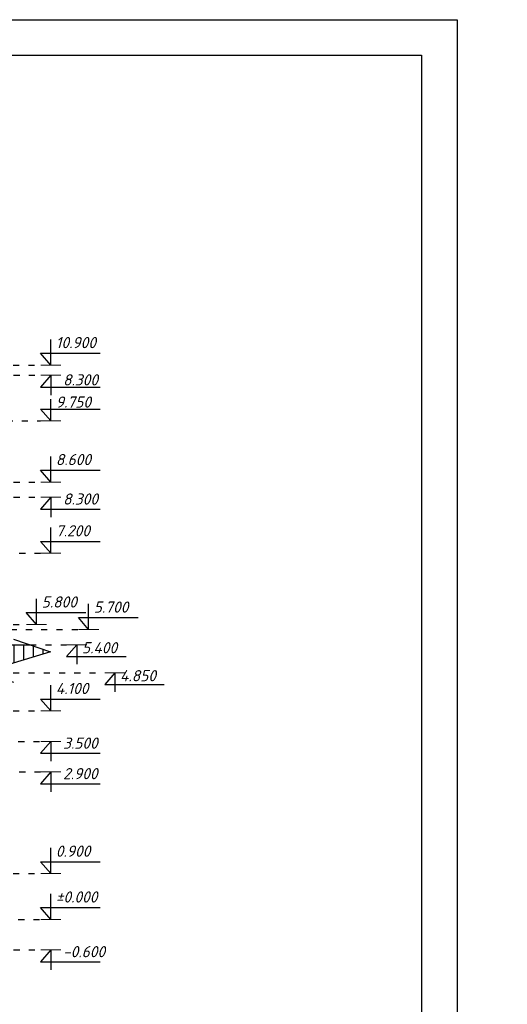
# Model space of a CAD drawing. Header units: millimetres. Extents: x 1112040 to 6903494, y -332921 to -150905.
# Tile 118 of 153: x 1915460 to 1925039, y -231597 to -212238. Entities that reach past the tile are written whole.
import ezdxf

# ---------------------------------------------------------------- set-up
doc = ezdxf.new("R2010")
doc.units = ezdxf.units.MM
doc.linetypes.add('ACAD_ISO03W100', pattern=[30, 12, -18])
doc.styles.get("Standard").update_dxf_attribs({"font": 'isocpeui.ttf'})
doc.styles.add('Tahoma', font='tahoma.ttf')

msp = doc.modelspace()

# ---------------------------------------------------------------- hatches: boundary and pattern name
h = msp.add_hatch()
h.set_pattern_fill('ANSI31', color=1, scale=60, angle=45, style=0)
h.set_pattern_definition([(90, (1883536.28, -187178.82), (-190.5, 4e-14), [])])
h.paths.add_polyline_path([(1900450.9, -219228.1), (1890212.6, -219228.1), (1890212.6, -220662.2), (1892031.8, -221128.1), (1893031.8, -221128.1)])
h.paths.add_polyline_path([(1901231.8, -220128.1), (1904631.8, -221128.1), (1909431.8, -221128.1), (1901231.8, -219028.1), (1893031.8, -221128.1), (1897831.8, -221128.1)])
h.paths.add_polyline_path([(1901231.8, -220128.1), (1897831.8, -221128.1), (1904631.8, -221128.1)])
h.paths.add_polyline_path([(1915339.5, -219228.1), (1902012.8, -219228.1), (1909431.8, -221128.1), (1915339.5, -221128.1)])
h.paths.add_polyline_path([(1914745, -225066.6), (1916067.3, -224665.4), (1915664.9, -224528.1), (1908631.8, -224528.1), (1908631.8, -224678.1), (1903831.8, -224678.1), (1903831.8, -224828.1), (1902818.5, -224828.1), (1904631.8, -225628.1), (1913431.8, -225628.1), (1915128.1, -225193.7)])
h.paths.add_polyline_path([(1899645.2, -224828.1), (1898631.8, -224828.1), (1898631.8, -224678.1), (1893831.8, -224678.1), (1893831.8, -224528.1), (1891231.8, -224528.1), (1891231.8, -224828.1), (1895031.8, -225628.1), (1897831.8, -225628.1)])

# ---------------------------------------------------------------- linework, layer by layer
for p, q in [((1916068.7, -219028.1), (1916068.7, -218523.6)), ((1915868.5, -218794.9), (1917038.3, -218794.9)), ((1916068.7, -219028.1), (1915868.5, -218794.9)), ((1916068.7, -219228.1), (1915868.5, -219461.2)), ((1916068.7, -219228.1), (1916068.7, -219617.7)), ((1915868.5, -219461.2), (1917038.3, -219461.2)), ((1916068.7, -220128.1), (1916068.7, -219698.4)), ((1915868.5, -219894.9), (1917038.3, -219894.9)), ((1916068.7, -220128.1), (1915868.5, -219894.9)), ((1916068.7, -221328.1), (1916068.7, -220823.6)), ((1915868.5, -221094.9), (1917038.3, -221094.9)), ((1916068.7, -221328.1), (1915868.5, -221094.9)), ((1916068.7, -221628.1), (1915868.5, -221861.2)), ((1916068.7, -221628.1), (1916068.7, -222017.7)), ((1915868.5, -221861.2), (1917038.3, -221861.2)), ((1916068.7, -222728.1), (1916068.7, -222223.6)), ((1915868.5, -222494.9), (1917038.3, -222494.9)), ((1916068.7, -222728.1), (1915868.5, -222494.9)), ((1915790.2, -224128.1), (1915790.2, -223623.6)), ((1916814.5, -224228.1), (1916814.5, -223723.6)), ((1915590, -223894.9), (1916759.8, -223894.9)), ((1915790.2, -224128.1), (1915590, -223894.9)), ((1916614.3, -223994.9), (1917784.1, -223994.9)), ((1916814.5, -224228.1), (1916614.3, -223994.9)), ((1908631.8, -224528.1), (1915664.9, -224528.1)), ((1916582.1, -224528.1), (1916381.9, -224761.2)), ((1916582.1, -224528.1), (1916582.1, -224906.7)), ((1916381.9, -224761.2), (1917551.7, -224761.2)), ((1917329.4, -225078.1), (1917129.3, -225311.2)), ((1917329.4, -225078.1), (1917329.4, -225456.7)), ((1916068.7, -225828.1), (1916068.7, -225323.6)), ((1917129.3, -225311.2), (1918299.1, -225311.2)), ((1915868.5, -225594.9), (1917038.3, -225594.9)), ((1916068.7, -225828.1), (1915868.5, -225594.9)), ((1916068.7, -226428.1), (1915868.5, -226661.2)), ((1916068.7, -226428.1), (1916068.7, -226817.7)), ((1915868.5, -226661.2), (1917038.3, -226661.2)), ((1916068.7, -227028.1), (1915868.5, -227261.2)), ((1916068.7, -227028.1), (1916068.7, -227417.7)), ((1915868.5, -227261.2), (1917038.3, -227261.2)), ((1916068.7, -229028.1), (1916068.7, -228523.6)), ((1915868.5, -228794.9), (1917038.3, -228794.9)), ((1916068.7, -229028.1), (1915868.5, -228794.9)), ((1916068.7, -229928.1), (1916068.7, -229423.6)), ((1915868.5, -229694.9), (1917038.3, -229694.9)), ((1916068.7, -229928.1), (1915868.5, -229694.9)), ((1916068.7, -230528.1), (1915868.5, -230761.2)), ((1916068.7, -230528.1), (1916068.7, -230917.7)), ((1915868.5, -230761.2), (1917038.3, -230761.2))]:
    msp.add_line(p, q)
at = {"color": 6, "linetype": 'ACAD_ISO03W100', "ltscale": 10}
for p, q in [((1901231.8, -219028.1), (1915868.7, -219028.1)), ((1915339.5, -219228.1), (1915868.7, -219228.1)), ((1901401.8, -220128.1), (1915868.7, -220128.1)), ((1915339.5, -221328.1), (1915868.7, -221328.1)), ((1915339.5, -221628.1), (1915868.7, -221628.1)), ((1910651.8, -222728.1), (1915868.7, -222728.1)), ((1901231.8, -224128.1), (1915590.2, -224128.1)), ((1902981.8, -224228.1), (1916614.5, -224228.1)), ((1915664.9, -224528.1), (1916382.1, -224528.1)), ((1901231.8, -225078.1), (1917129.4, -225078.1)), ((1914131.8, -225828.1), (1915868.7, -225828.1)), ((1914231.8, -226428.1), (1915868.7, -226428.1)), ((1910651.8, -227028.1), (1915868.7, -227028.1)), ((1910531.8, -229028.1), (1915868.7, -229028.1)), ((1914231.8, -229928.1), (1915868.7, -229928.1)), ((1915339.5, -230528.1), (1915868.7, -230528.1))]:
    msp.add_line(p, q, dxfattribs=at)
for points in [[(1882051.9, -241937.9), (1882051.9, -212237.9), (1924051.9, -212237.9), (1924051.9, -241937.9), (1882051.9, -241937.9)], [(1915339.5, -224417), (1916067.3, -224665.4), (1914745, -225066.6), (1915339.5, -225263.8)]]:
    msp.add_lwpolyline(points)
msp.add_lwpolyline([(1884051.9, -241237.9), (1884051.9, -212937.9), (1923351.9, -212937.9), (1923351.9, -241237.9)], close=True)
at = {"lineweight": 106, "const_width": 20}
for points in [[(1915868.7, -219028.1), (1916268.7, -219028.1)], [(1915868.7, -219228.1), (1916268.7, -219228.1)], [(1915868.7, -220128.1), (1916268.7, -220128.1)], [(1915868.7, -221328.1), (1916268.7, -221328.1)], [(1915868.7, -221628.1), (1916268.7, -221628.1)], [(1915868.7, -222728.1), (1916268.7, -222728.1)], [(1915590.2, -224128.1), (1915990.2, -224128.1)], [(1916614.5, -224228.1), (1917014.5, -224228.1)], [(1916382.1, -224528.1), (1916782.1, -224528.1)], [(1917129.4, -225078.1), (1917529.4, -225078.1)], [(1915868.7, -225828.1), (1916268.7, -225828.1)], [(1915868.7, -226428.1), (1916268.7, -226428.1)], [(1915868.7, -227028.1), (1916268.7, -227028.1)], [(1915868.7, -229028.1), (1916268.7, -229028.1)], [(1915868.7, -229928.1), (1916268.7, -229928.1)], [(1915868.7, -230528.1), (1916268.7, -230528.1)]]:
    msp.add_lwpolyline(points, dxfattribs=at)

# ---------------------------------------------------------------- texts
at = {"color": 1}
for s, p in [('10.900', (1916168.9, -218696.8)), ('8.300', (1916311.4, -219429.7)), ('9.750', (1916168.9, -219865.8)), ('8.600', (1916168.9, -220996.8)), ('8.300', (1916311.4, -221772.2)), ('7.200', (1916168.9, -222396.8)), ('5.800', (1915890.4, -223796.8)), ('5.700', (1916914.7, -223896.8)), ('5.400', (1916682.3, -224696.1)), ('4.850', (1917429.6, -225246.1)), ('4.100', (1916168.9, -225496.8)), ('3.500', (1916311.4, -226572.2)), ('2.900', (1916311.4, -227172.2)), ('0.900', (1916168.9, -228696.8)), ('±0.000', (1916168.9, -229596.8)), ('-0.600', (1916311.4, -230672.2))]:
    msp.add_text(s, height=220, dxfattribs=at).set_placement(p)
at = {"ltscale": 100, "insert": (1278866.5, -225091.9), "char_height": 812.25, "width": 30724.842, "attachment_point": 1, "line_spacing_factor": 0.862598}
msp.add_mtext("\\pi677.61802;Toshkent viloyati, Qibray tumani, Ma'rifat MFY, Qoramurt \\P\\pi3956.15439;ko'chasida 50 o'rinli “Xospis” binosini qurish \\P\\pi6614.11944;(qo'shimcha ishlar va o'zgarishlar) ", dxfattribs=at)
at = {"ltscale": 100, "insert": (1823217.4, -231161.1), "char_height": 432, "width": 21119.961, "attachment_point": 1, "style": 'Tahoma'}
msp.add_mtext('\\pi3254.13215;Спецификация элементов для устройства козырьков.\\P\\pi8227.35445;(КОЗЫРОК 5 ШТ)', dxfattribs=at)

doc.saveas('drawing.dxf')
